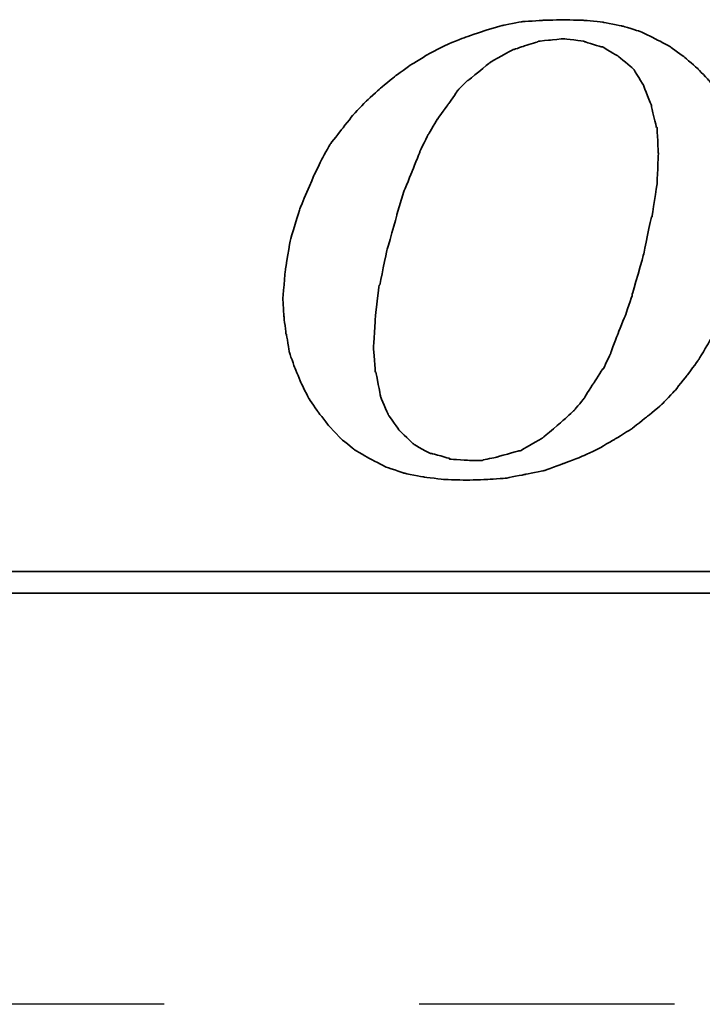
# Model space of a CAD drawing. Extents: x 607 to 849, y 44 to 162.
# Tile 30 of 44: x 775.12 to 778.47, y 103.05 to 107.87. Entities that reach past the tile are written whole.
import ezdxf

# ---------------------------------------------------------------- set-up
doc = ezdxf.new("R2010")
doc.units = 0
doc.header["$MEASUREMENT"] = 0
doc.linetypes.add('CENTER', pattern=[2, 1.25, -0.25, 0.25, -0.25])
for name, color, linetype in [('CEN', 1, 'CENTER'), ('DIM', 4, 'CONTINUOUS'), ('layer 1', 7, 'CONTINUOUS')]:
    doc.layers.add(name, color=color, linetype=linetype)

# ---------------------------------------------------------------- blocks, each defined once
blk = doc.blocks.new('TBI MOTION logo(完整正式版)')
at = {"layer": 'layer 1', "color": 22, "lineweight": 35}
for points, knots in [([(-11.34375, -6.98375), (-11.34375, -6.98375), (-10.91375, -7.43875), (-10.91375, -7.43875), (-10.91375, -7.43875), (-10.91375, -7.43875), (-10.38625, -7.87125), (-10.38625, -7.87125), (-10.38625, -7.87125), (-10.38625, -7.87125), (-9.81125, -8.20375), (-9.81125, -8.20375), (-9.81125, -8.20375), (-9.81125, -8.20375), (-9.21125, -8.51875), (-9.21125, -8.51875), (-9.21125, -8.51875), (-9.21125, -8.51875), (-8.51625, -8.75875), (-8.51625, -8.75875), (-8.51625, -8.75875), (-8.51625, -8.75875), (-7.77125, -8.90375), (-7.77125, -8.90375), (-7.77125, -8.90375), (-7.77125, -8.90375), (-6.97875, -8.99875), (-6.97875, -8.99875), (-6.97875, -8.99875), (-6.97875, -8.99875), (-6.14125, -9.02375), (-6.14125, -9.02375), (-6.14125, -9.02375), (-6.14125, -9.02375), (-5.37125, -8.99875), (-5.37125, -8.99875), (-5.37125, -8.99875), (-5.37125, -8.99875), (-4.65375, -8.94875), (-4.65375, -8.94875), (-4.65375, -8.94875), (-4.65375, -8.94875), (-3.93375, -8.80625), (-3.93375, -8.80625), (-3.93375, -8.80625), (-3.93375, -8.80625), (-3.21375, -8.66375), (-3.21375, -8.66375), (-3.21375, -8.66375), (-3.21375, -8.66375), (-2.49375, -8.39875), (-2.49375, -8.39875), (-2.49375, -8.39875), (-2.49375, -8.39875), (-1.79875, -8.13375), (-1.79875, -8.13375), (-1.79875, -8.13375), (-1.79875, -8.13375), (-1.17375, -7.84375), (-1.17375, -7.84375), (-1.17375, -7.84375), (-1.17375, -7.84375), (-0.52375, -7.46375), (-0.52375, -7.46375), (-0.52375, -7.46375), (-0.52375, -7.46375), (0.10124, -7.07875), (0.10124, -7.07875), (0.10124, -7.07875), (0.10124, -7.07875), (0.67625, -6.62375), (0.67625, -6.62375), (0.67625, -6.62375), (0.67625, -6.62375), (1.24874, -6.14375), (1.24874, -6.14375), (1.24874, -6.14375), (1.24874, -6.14375), (1.72874, -5.64125), (1.72874, -5.64125), (1.72874, -5.64125), (1.72874, -5.64125), (2.18624, -5.06375), (2.18624, -5.06375), (2.18624, -5.06375), (2.18624, -5.06375), (2.61625, -4.48874), (2.61625, -4.48874), (2.61625, -4.48874), (2.61625, -4.48874), (3.00125, -3.83874), (3.00125, -3.83874), (3.00125, -3.83874), (3.00125, -3.83874), (3.36124, -3.21374), (3.36124, -3.21374), (3.36124, -3.21374), (3.36124, -3.21374), (3.84374, -1.99125), (3.84374, -1.99125), (3.84374, -1.99125), (3.84374, -1.99125), (4.22625, -0.81875), (4.22625, -0.81875), (4.22625, -0.81875), (4.22625, -0.81875), (4.39125, 0.45624), (4.39125, 0.45624), (4.39125, 0.45624), (4.39125, 0.45624), (4.48874, 1.70124), (4.48874, 1.70124), (4.48874, 1.70124), (4.48874, 1.70124), (4.43874, 2.44625), (4.43874, 2.44625), (4.43874, 2.44625), (4.43874, 2.44625), (4.36874, 3.14125), (4.36874, 3.14125), (4.36874, 3.14125), (4.36874, 3.14125), (4.25125, 3.81125), (4.25125, 3.81125), (4.25125, 3.81125), (4.25125, 3.81125), (4.03124, 4.41125), (4.03124, 4.41125), (4.03124, 4.41125), (4.03124, 4.41125), (3.74374, 5.01125), (3.74374, 5.01125), (3.74374, 5.01125), (3.74374, 5.01125), (3.43124, 5.58875), (3.43124, 5.58875), (3.43124, 5.58875), (3.43124, 5.58875), (3.02625, 6.09125), (3.02625, 6.09125), (3.02625, 6.09125), (3.02625, 6.09125), (2.59374, 6.54875), (2.59374, 6.54875), (2.59374, 6.54875), (2.59374, 6.54875), (2.09124, 6.98125), (2.09124, 6.98125), (2.09124, 6.98125), (2.09124, 6.98125), (1.56124, 7.36625), (1.56124, 7.36625), (1.56124, 7.36625), (1.56124, 7.36625), (0.98624, 7.67625), (0.98624, 7.67625), (0.98624, 7.67625), (0.98624, 7.67625), (0.38624, 7.96375), (0.38624, 7.96375), (0.38624, 7.96375), (0.38624, 7.96375), (-0.25875, 8.15625), (-0.25875, 8.15625), (-0.25875, 8.15625), (-0.25875, 8.15625), (-0.98125, 8.30125), (-0.98125, 8.30125), (-0.98125, 8.30125), (-0.98125, 8.30125), (-1.70124, 8.37125), (-1.70124, 8.37125), (-1.70124, 8.37125), (-1.70124, 8.37125), (-2.49375, 8.39624), (-2.49375, 8.39624), (-2.49375, 8.39624), (-2.49375, 8.39624), (-3.28625, 8.37125), (-3.28625, 8.37125), (-3.28625, 8.37125), (-3.28625, 8.37125), (-4.05125, 8.32125), (-4.05125, 8.32125), (-4.05125, 8.32125), (-4.05125, 8.32125), (-4.77375, 8.18125), (-4.77375, 8.18125), (-4.77375, 8.18125), (-4.77375, 8.18125), (-5.51625, 7.96375), (-5.51625, 7.96375), (-5.51625, 7.96375), (-5.51625, 7.96375), (-6.21125, 7.72625), (-6.21125, 7.72625), (-6.21125, 7.72625), (-6.21125, 7.72625), (-6.92875, 7.43625), (-6.92875, 7.43625), (-6.92875, 7.43625), (-6.92875, 7.43625), (-7.57875, 7.10125), (-7.57875, 7.10125), (-7.57875, 7.10125), (-7.57875, 7.10125), (-8.24875, 6.69125), (-8.24875, 6.69125), (-8.24875, 6.69125), (-8.24875, 6.69125), (-8.84875, 6.26125), (-8.84875, 6.26125), (-8.84875, 6.26125), (-8.84875, 6.26125), (-9.42625, 5.78125), (-9.42625, 5.78125), (-9.42625, 5.78125), (-9.42625, 5.78125), (-9.95375, 5.30125), (-9.95375, 5.30125), (-9.95375, 5.30125), (-9.95375, 5.30125), (-10.43375, 4.79624), (-10.43375, 4.79624), (-10.43375, 4.79624), (-10.43375, 4.79624), (-10.88875, 4.22125), (-10.88875, 4.22125), (-10.88875, 4.22125), (-10.88875, 4.22125), (-11.29875, 3.69375), (-11.29875, 3.69375), (-11.29875, 3.69375), (-11.29875, 3.69375), (-11.63375, 3.09125), (-11.63375, 3.09125), (-11.63375, 3.09125), (-11.63375, 3.09125), (-11.91875, 2.49625), (-11.91875, 2.49625), (-11.91875, 2.49625), (-11.91875, 2.49625), (-12.44875, 1.24625), (-12.44875, 1.24625), (-12.44875, 1.24625), (-12.44875, 1.24625), (-12.80875, 0.06874), (-12.80875, 0.06874), (-12.80875, 0.06874), (-12.80875, 0.06874), (-12.99875, -1.07875), (-12.99875, -1.07875), (-12.99875, -1.07875), (-12.99875, -1.07875), (-13.09375, -2.18375), (-13.09375, -2.18375), (-13.09375, -2.18375), (-13.09375, -2.18375), (-13.04875, -2.85375), (-13.04875, -2.85375), (-13.04875, -2.85375), (-13.04875, -2.85375), (-12.97375, -3.50375), (-12.97375, -3.50375), (-12.97375, -3.50375), (-12.97375, -3.50375), (-12.95375, -3.50375), (-12.95375, -3.50375), (-12.95375, -3.50375), (-12.95375, -3.50375), (-12.85375, -4.17375), (-12.85375, -4.17375), (-12.85375, -4.17375), (-12.85375, -4.17375), (-12.63875, -4.77624), (-12.63875, -4.77624), (-12.63875, -4.77624), (-12.63875, -4.77624), (-12.39875, -5.35125), (-12.39875, -5.35125), (-12.39875, -5.35125), (-12.39875, -5.35125), (-12.11375, -5.92875), (-12.11375, -5.92875), (-12.11375, -5.92875), (-12.11375, -5.92875), (-11.75375, -6.45375), (-11.75375, -6.45375), (-11.75375, -6.45375), (-11.75375, -6.45375), (-11.34375, -6.98375), (-11.34375, -6.98375)], [0, 0, 0, 0, 0.01369863, 0.01369863, 0.01369863, 0.01369864, 0.02739726, 0.02739726, 0.02739726, 0.02739727, 0.04109589, 0.04109589, 0.04109589, 0.0410959, 0.05479452, 0.05479452, 0.05479452, 0.05479453, 0.06849315, 0.06849315, 0.06849315, 0.06849316, 0.08219178, 0.08219178, 0.08219178, 0.08219179, 0.09589041, 0.09589041, 0.09589041, 0.09589042, 0.10958904, 0.10958904, 0.10958904, 0.10958905, 0.12328767, 0.12328767, 0.12328767, 0.12328768, 0.1369863, 0.1369863, 0.1369863, 0.13698631, 0.15068493, 0.15068493, 0.15068493, 0.15068494, 0.16438356, 0.16438356, 0.16438356, 0.16438357, 0.17808219, 0.17808219, 0.17808219, 0.1780822, 0.19178082, 0.19178082, 0.19178082, 0.19178083, 0.20547945, 0.20547945, 0.20547945, 0.20547946, 0.21917808, 0.21917808, 0.21917808, 0.21917809, 0.23287671, 0.23287671, 0.23287671, 0.23287672, 0.24657534, 0.24657534, 0.24657534, 0.24657535, 0.26027397, 0.26027397, 0.26027397, 0.26027398, 0.2739726, 0.2739726, 0.2739726, 0.27397261, 0.28767123, 0.28767123, 0.28767123, 0.28767124, 0.30136986, 0.30136986, 0.30136986, 0.30136987, 0.31506849, 0.31506849, 0.31506849, 0.3150685, 0.32876712, 0.32876712, 0.32876712, 0.32876713, 0.34246575, 0.34246575, 0.34246575, 0.34246576, 0.35616438, 0.35616438, 0.35616438, 0.35616439, 0.36986301, 0.36986301, 0.36986301, 0.36986302, 0.38356164, 0.38356164, 0.38356164, 0.38356165, 0.39726027, 0.39726027, 0.39726027, 0.39726028, 0.4109589, 0.4109589, 0.4109589, 0.41095891, 0.42465753, 0.42465753, 0.42465753, 0.42465754, 0.43835616, 0.43835616, 0.43835616, 0.43835617, 0.45205479, 0.45205479, 0.45205479, 0.4520548, 0.46575342, 0.46575342, 0.46575342, 0.46575343, 0.47945205, 0.47945205, 0.47945205, 0.47945206, 0.49315068, 0.49315068, 0.49315068, 0.49315069, 0.50684932, 0.50684932, 0.50684932, 0.50684933, 0.52054795, 0.52054795, 0.52054795, 0.52054796, 0.53424658, 0.53424658, 0.53424658, 0.53424659, 0.54794521, 0.54794521, 0.54794521, 0.54794522, 0.56164384, 0.56164384, 0.56164384, 0.56164385, 0.57534247, 0.57534247, 0.57534247, 0.57534248, 0.5890411, 0.5890411, 0.5890411, 0.58904111, 0.60273973, 0.60273973, 0.60273973, 0.60273974, 0.61643836, 0.61643836, 0.61643836, 0.61643837, 0.63013699, 0.63013699, 0.63013699, 0.630137, 0.64383562, 0.64383562, 0.64383562, 0.64383563, 0.65753425, 0.65753425, 0.65753425, 0.65753426, 0.67123288, 0.67123288, 0.67123288, 0.67123289, 0.68493151, 0.68493151, 0.68493151, 0.68493152, 0.69863014, 0.69863014, 0.69863014, 0.69863015, 0.71232877, 0.71232877, 0.71232877, 0.71232878, 0.7260274, 0.7260274, 0.7260274, 0.72602741, 0.73972603, 0.73972603, 0.73972603, 0.73972604, 0.75342466, 0.75342466, 0.75342466, 0.75342467, 0.76712329, 0.76712329, 0.76712329, 0.7671233, 0.78082192, 0.78082192, 0.78082192, 0.78082193, 0.79452055, 0.79452055, 0.79452055, 0.79452056, 0.80821918, 0.80821918, 0.80821918, 0.80821919, 0.82191781, 0.82191781, 0.82191781, 0.82191782, 0.83561644, 0.83561644, 0.83561644, 0.83561645, 0.84931507, 0.84931507, 0.84931507, 0.84931508, 0.8630137, 0.8630137, 0.8630137, 0.86301371, 0.87671233, 0.87671233, 0.87671233, 0.87671234, 0.89041096, 0.89041096, 0.89041096, 0.89041097, 0.90410959, 0.90410959, 0.90410959, 0.9041096, 0.91780822, 0.91780822, 0.91780822, 0.91780823, 0.93150685, 0.93150685, 0.93150685, 0.93150686, 0.94520548, 0.94520548, 0.94520548, 0.94520549, 0.95890411, 0.95890411, 0.95890411, 0.95890412, 0.97260274, 0.97260274, 0.97260274, 0.97260275, 0.98630137, 0.98630137, 0.98630137, 0.98630138, 1, 1, 1, 1]), ([(-8.77875, 1.03124), (-8.77875, 1.03124), (-8.51625, 1.89625), (-8.51625, 1.89625), (-8.51625, 1.89625), (-8.51625, 1.89625), (-8.20375, 2.66375), (-8.20375, 2.66375), (-8.20375, 2.66375), (-8.20375, 2.66375), (-7.91625, 3.38125), (-7.91625, 3.38125), (-7.91625, 3.38125), (-7.91625, 3.38125), (-7.91625, 3.40624), (-7.91625, 3.40624), (-7.91625, 3.40624), (-7.91625, 3.40624), (-7.57875, 4.07624), (-7.57875, 4.07624), (-7.57875, 4.07624), (-7.57875, 4.07624), (-7.24375, 4.65125), (-7.24375, 4.65125), (-7.24375, 4.65125), (-7.24375, 4.65125), (-7.21875, 4.65125), (-7.21875, 4.65125), (-7.21875, 4.65125), (-7.21875, 4.65125), (-7.21875, 4.67624), (-7.21875, 4.67624), (-7.21875, 4.67624), (-7.21875, 4.67624), (-6.83625, 5.20375), (-6.83625, 5.20375), (-6.83625, 5.20375), (-6.83625, 5.20375), (-6.49875, 5.68625), (-6.49875, 5.68625), (-6.49875, 5.68625), (-6.49875, 5.68625), (-6.49875, 5.70625), (-6.49875, 5.70625), (-6.49875, 5.70625), (-6.49875, 5.70625), (-6.11625, 6.09125), (-6.11625, 6.09125), (-6.11625, 6.09125), (-6.11625, 6.09125), (-6.09125, 6.09125), (-6.09125, 6.09125), (-6.09125, 6.09125), (-6.09125, 6.09125), (-5.27375, 6.76625), (-5.27375, 6.76625), (-5.27375, 6.76625), (-5.27375, 6.76625), (-5.24875, 6.76625), (-5.24875, 6.76625), (-5.24875, 6.76625), (-5.24875, 6.76625), (-5.24875, 6.78625), (-5.24875, 6.78625), (-5.24875, 6.78625), (-5.24875, 6.78625), (-4.38875, 7.26624), (-4.38875, 7.26624), (-4.38875, 7.26624), (-4.38875, 7.26624), (-4.36125, 7.26624), (-4.36125, 7.26624), (-4.36125, 7.26624), (-4.36125, 7.26624), (-3.93375, 7.41125), (-3.93375, 7.41125), (-3.93375, 7.41125), (-3.93375, 7.41125), (-3.47375, 7.55625), (-3.47375, 7.55625), (-3.47375, 7.55625), (-3.47375, 7.55625), (-3.45375, 7.55625), (-3.45375, 7.55625), (-3.45375, 7.55625), (-3.45375, 7.55625), (-3.42875, 7.58124), (-3.42875, 7.58124), (-3.42875, 7.58124), (-3.42875, 7.58124), (-2.97375, 7.62625), (-2.97375, 7.62625), (-2.97375, 7.62625), (-2.97375, 7.62625), (-2.49375, 7.67625), (-2.49375, 7.67625), (-2.49375, 7.67625), (-2.49375, 7.67625), (-2.46875, 7.67625), (-2.46875, 7.67625), (-2.46875, 7.67625), (-2.46875, 7.67625), (-1.70124, 7.58124), (-1.70124, 7.58124), (-1.70124, 7.58124), (-1.70124, 7.58124), (-1.67875, 7.55625), (-1.67875, 7.55625), (-1.67875, 7.55625), (-1.67875, 7.55625), (-1.65375, 7.55625), (-1.65375, 7.55625), (-1.65375, 7.55625), (-1.65375, 7.55625), (-1.03125, 7.36625), (-1.03125, 7.36625), (-1.03125, 7.36625), (-1.03125, 7.36625), (-1.00625, 7.36625), (-1.00625, 7.36625), (-1.00625, 7.36625), (-1.00625, 7.36625), (-0.43124, 7.02624), (-0.43124, 7.02624), (-0.43124, 7.02624), (-0.43124, 7.02624), (-0.40625, 7.00624), (-0.40625, 7.00624), (-0.40625, 7.00624), (-0.40625, 7.00624), (0.12124, 6.57124), (0.12124, 6.57124), (0.12124, 6.57124), (0.12124, 6.57124), (0.14624, 6.54875), (0.14624, 6.54875), (0.14624, 6.54875), (0.14624, 6.54875), (0.17124, 6.52375), (0.17124, 6.52375), (0.17124, 6.52375), (0.17124, 6.52375), (0.55625, 5.89875), (0.55625, 5.89875), (0.55625, 5.89875), (0.55625, 5.89875), (0.55625, 5.87625), (0.55625, 5.87625), (0.55625, 5.87625), (0.55625, 5.87625), (0.84124, 5.15625), (0.84124, 5.15625), (0.84124, 5.15625), (0.84124, 5.15625), (0.84124, 5.13125), (0.84124, 5.13125), (0.84124, 5.13125), (0.84124, 5.13125), (1.03624, 4.31875), (1.03624, 4.31875), (1.03624, 4.31875), (1.03624, 4.31875), (1.05624, 4.31875), (1.05624, 4.31875), (1.05624, 4.31875), (1.05624, 4.31875), (1.05624, 4.29125), (1.05624, 4.29125), (1.05624, 4.29125), (1.05624, 4.29125), (1.10625, 3.33125), (1.10625, 3.33125), (1.10625, 3.33125), (1.10625, 3.33125), (1.10625, 3.30875), (1.10625, 3.30875), (1.10625, 3.30875), (1.10625, 3.30875), (1.05624, 2.20624), (1.05624, 2.20624), (1.05624, 2.20624), (1.05624, 2.20624), (1.05624, 2.18124), (1.05624, 2.18124), (1.05624, 2.18124), (1.05624, 2.18124), (0.86624, 0.93624), (0.86624, 0.93624), (0.86624, 0.93624), (0.86624, 0.93624), (0.84124, 0.93624), (0.84124, 0.93624), (0.84124, 0.93624), (0.84124, 0.93624), (0.55625, -0.45874), (0.55625, -0.45874), (0.55625, -0.45874), (0.55625, -0.45874), (0.12124, -1.99125), (0.12124, -1.99125), (0.12124, -1.99125), (0.12124, -1.99125), (0.12124, -2.01874), (0.12124, -2.01874), (0.12124, -2.01874), (0.12124, -2.01874), (-0.13874, -2.78375), (-0.13874, -2.78375), (-0.13874, -2.78375), (-0.13874, -2.78375), (-0.43124, -3.50375), (-0.43124, -3.50375), (-0.43124, -3.50375), (-0.43124, -3.50375), (-0.69375, -4.19875), (-0.69375, -4.19875), (-0.69375, -4.19875), (-0.69375, -4.19875), (-0.69375, -4.22375), (-0.69375, -4.22375), (-0.69375, -4.22375), (-0.69375, -4.22375), (-0.98125, -4.82374), (-0.98125, -4.82374), (-0.98125, -4.82374), (-0.98125, -4.82374), (-1.00625, -4.82374), (-1.00625, -4.82374), (-1.00625, -4.82374), (-1.00625, -4.82374), (-1.33875, -5.35125), (-1.33875, -5.35125), (-1.33875, -5.35125), (-1.33875, -5.35125), (-1.67875, -5.87875), (-1.67875, -5.87875), (-1.67875, -5.87875), (-1.67875, -5.87875), (-1.67875, -5.90375), (-1.67875, -5.90375), (-1.67875, -5.90375), (-1.67875, -5.90375), (-2.05875, -6.35875), (-2.05875, -6.35875), (-2.05875, -6.35875), (-2.05875, -6.35875), (-2.08375, -6.38375), (-2.08375, -6.38375), (-2.08375, -6.38375), (-2.08375, -6.38375), (-2.46875, -6.74375), (-2.46875, -6.74375), (-2.46875, -6.74375), (-2.46875, -6.74375), (-3.25875, -7.41625), (-3.25875, -7.41625), (-3.25875, -7.41625), (-3.25875, -7.41625), (-3.28625, -7.43875), (-3.28625, -7.43875), (-3.28625, -7.43875), (-3.28625, -7.43875), (-4.12375, -7.91875), (-4.12375, -7.91875), (-4.12375, -7.91875), (-4.12375, -7.91875), (-4.14875, -7.91875), (-4.14875, -7.91875), (-4.14875, -7.91875), (-4.14875, -7.91875), (-4.17125, -7.91875), (-4.17125, -7.91875), (-4.17125, -7.91875), (-4.17125, -7.91875), (-5.03375, -8.15875), (-5.03375, -8.15875), (-5.03375, -8.15875), (-5.03375, -8.15875), (-5.51625, -8.25625), (-5.51625, -8.25625), (-5.51625, -8.25625), (-5.51625, -8.25625), (-5.54125, -8.27875), (-5.54125, -8.27875), (-5.54125, -8.27875), (-5.54125, -8.27875), (-5.56375, -8.27875), (-5.56375, -8.27875), (-5.56375, -8.27875), (-5.56375, -8.27875), (-5.99625, -8.27875), (-5.99625, -8.27875), (-5.99625, -8.27875), (-5.99625, -8.27875), (-6.76375, -8.23125), (-6.76375, -8.23125), (-6.76375, -8.23125), (-6.76375, -8.23125), (-6.78875, -8.23125), (-6.78875, -8.23125), (-6.78875, -8.23125), (-6.78875, -8.23125), (-6.78875, -8.20375), (-6.78875, -8.20375), (-6.78875, -8.20375), (-6.78875, -8.20375), (-7.45875, -8.01375), (-7.45875, -8.01375), (-7.45875, -8.01375), (-7.45875, -8.01375), (-7.48375, -8.01375), (-7.48375, -8.01375), (-7.48375, -8.01375), (-7.48375, -8.01375), (-7.50875, -8.01375), (-7.50875, -8.01375), (-7.50875, -8.01375), (-7.50875, -8.01375), (-8.13125, -7.67875), (-8.13125, -7.67875), (-8.13125, -7.67875), (-8.13125, -7.67875), (-8.15625, -7.65375), (-8.15625, -7.65375), (-8.15625, -7.65375), (-8.15625, -7.65375), (-8.65875, -7.17375), (-8.65875, -7.17375), (-8.65875, -7.17375), (-8.65875, -7.17375), (-8.68375, -7.14875), (-8.68375, -7.14875), (-8.68375, -7.14875), (-8.68375, -7.14875), (-9.08875, -6.57375), (-9.08875, -6.57375), (-9.08875, -6.57375), (-9.08875, -6.57375), (-9.11375, -6.54875), (-9.11375, -6.54875), (-9.11375, -6.54875), (-9.11375, -6.54875), (-9.11375, -6.52875), (-9.11375, -6.52875), (-9.11375, -6.52875), (-9.11375, -6.52875), (-9.40375, -5.85375), (-9.40375, -5.85375), (-9.40375, -5.85375), (-9.40375, -5.85375), (-9.40375, -5.82875), (-9.40375, -5.82875), (-9.40375, -5.82875), (-9.40375, -5.82875), (-9.56875, -4.96875), (-9.56875, -4.96875), (-9.56875, -4.96875), (-9.56875, -4.96875), (-9.59375, -4.94375), (-9.59375, -4.94375), (-9.59375, -4.94375), (-9.59375, -4.94375), (-9.66375, -4.03375), (-9.66375, -4.03375), (-9.66375, -4.03375), (-9.66375, -4.03375), (-9.66375, -4.00875), (-9.66375, -4.00875), (-9.66375, -4.00875), (-9.66375, -4.00875), (-9.59375, -2.85375), (-9.59375, -2.85375), (-9.59375, -2.85375), (-9.59375, -2.85375), (-9.45125, -1.65875), (-9.45125, -1.65875), (-9.45125, -1.65875), (-9.45125, -1.65875), (-9.42625, -1.63375), (-9.42625, -1.63375), (-9.42625, -1.63375), (-9.42625, -1.63375), (-9.16125, -0.33875), (-9.16125, -0.33875), (-9.16125, -0.33875), (-9.16125, -0.33875), (-8.77875, 1.00624), (-8.77875, 1.00624), (-8.77875, 1.00624), (-8.77875, 1.00624), (-8.77875, 1.03124), (-8.77875, 1.03124)], [0, 0, 0, 0, 0.01020408, 0.01020408, 0.01020408, 0.01020409, 0.02040816, 0.02040816, 0.02040816, 0.02040817, 0.03061224, 0.03061224, 0.03061224, 0.03061225, 0.04081633, 0.04081633, 0.04081633, 0.04081634, 0.05102041, 0.05102041, 0.05102041, 0.05102042, 0.06122449, 0.06122449, 0.06122449, 0.0612245, 0.07142857, 0.07142857, 0.07142857, 0.07142858, 0.08163265, 0.08163265, 0.08163265, 0.08163266, 0.09183673, 0.09183673, 0.09183673, 0.09183674, 0.10204082, 0.10204082, 0.10204082, 0.10204083, 0.1122449, 0.1122449, 0.1122449, 0.11224491, 0.12244898, 0.12244898, 0.12244898, 0.12244899, 0.13265306, 0.13265306, 0.13265306, 0.13265307, 0.14285714, 0.14285714, 0.14285714, 0.14285715, 0.15306122, 0.15306122, 0.15306122, 0.15306123, 0.16326531, 0.16326531, 0.16326531, 0.16326532, 0.17346939, 0.17346939, 0.17346939, 0.1734694, 0.18367347, 0.18367347, 0.18367347, 0.18367348, 0.19387755, 0.19387755, 0.19387755, 0.19387756, 0.20408163, 0.20408163, 0.20408163, 0.20408164, 0.21428571, 0.21428571, 0.21428571, 0.21428572, 0.2244898, 0.2244898, 0.2244898, 0.22448981, 0.23469388, 0.23469388, 0.23469388, 0.23469389, 0.24489796, 0.24489796, 0.24489796, 0.24489797, 0.25510204, 0.25510204, 0.25510204, 0.25510205, 0.26530612, 0.26530612, 0.26530612, 0.26530613, 0.2755102, 0.2755102, 0.2755102, 0.27551021, 0.28571429, 0.28571429, 0.28571429, 0.2857143, 0.29591837, 0.29591837, 0.29591837, 0.29591838, 0.30612245, 0.30612245, 0.30612245, 0.30612246, 0.31632653, 0.31632653, 0.31632653, 0.31632654, 0.32653061, 0.32653061, 0.32653061, 0.32653062, 0.33673469, 0.33673469, 0.33673469, 0.3367347, 0.34693878, 0.34693878, 0.34693878, 0.34693879, 0.35714286, 0.35714286, 0.35714286, 0.35714287, 0.36734694, 0.36734694, 0.36734694, 0.36734695, 0.37755102, 0.37755102, 0.37755102, 0.37755103, 0.3877551, 0.3877551, 0.3877551, 0.38775511, 0.39795918, 0.39795918, 0.39795918, 0.39795919, 0.40816327, 0.40816327, 0.40816327, 0.40816328, 0.41836735, 0.41836735, 0.41836735, 0.41836736, 0.42857143, 0.42857143, 0.42857143, 0.42857144, 0.43877551, 0.43877551, 0.43877551, 0.43877552, 0.44897959, 0.44897959, 0.44897959, 0.4489796, 0.45918367, 0.45918367, 0.45918367, 0.45918368, 0.46938776, 0.46938776, 0.46938776, 0.46938777, 0.47959184, 0.47959184, 0.47959184, 0.47959185, 0.48979592, 0.48979592, 0.48979592, 0.48979593, 0.5, 0.5, 0.5, 0.50000001, 0.51020408, 0.51020408, 0.51020408, 0.51020409, 0.52040816, 0.52040816, 0.52040816, 0.52040817, 0.53061224, 0.53061224, 0.53061224, 0.53061225, 0.54081633, 0.54081633, 0.54081633, 0.54081634, 0.55102041, 0.55102041, 0.55102041, 0.55102042, 0.56122449, 0.56122449, 0.56122449, 0.5612245, 0.57142857, 0.57142857, 0.57142857, 0.57142858, 0.58163265, 0.58163265, 0.58163265, 0.58163266, 0.59183673, 0.59183673, 0.59183673, 0.59183674, 0.60204082, 0.60204082, 0.60204082, 0.60204083, 0.6122449, 0.6122449, 0.6122449, 0.61224491, 0.62244898, 0.62244898, 0.62244898, 0.62244899, 0.63265306, 0.63265306, 0.63265306, 0.63265307, 0.64285714, 0.64285714, 0.64285714, 0.64285715, 0.65306122, 0.65306122, 0.65306122, 0.65306123, 0.66326531, 0.66326531, 0.66326531, 0.66326532, 0.67346939, 0.67346939, 0.67346939, 0.6734694, 0.68367347, 0.68367347, 0.68367347, 0.68367348, 0.69387755, 0.69387755, 0.69387755, 0.69387756, 0.70408163, 0.70408163, 0.70408163, 0.70408164, 0.71428571, 0.71428571, 0.71428571, 0.71428572, 0.7244898, 0.7244898, 0.7244898, 0.72448981, 0.73469388, 0.73469388, 0.73469388, 0.73469389, 0.74489796, 0.74489796, 0.74489796, 0.74489797, 0.75510204, 0.75510204, 0.75510204, 0.75510205, 0.76530612, 0.76530612, 0.76530612, 0.76530613, 0.7755102, 0.7755102, 0.7755102, 0.77551021, 0.78571429, 0.78571429, 0.78571429, 0.7857143, 0.79591837, 0.79591837, 0.79591837, 0.79591838, 0.80612245, 0.80612245, 0.80612245, 0.80612246, 0.81632653, 0.81632653, 0.81632653, 0.81632654, 0.82653061, 0.82653061, 0.82653061, 0.82653062, 0.83673469, 0.83673469, 0.83673469, 0.8367347, 0.84693878, 0.84693878, 0.84693878, 0.84693879, 0.85714286, 0.85714286, 0.85714286, 0.85714287, 0.86734694, 0.86734694, 0.86734694, 0.86734695, 0.87755102, 0.87755102, 0.87755102, 0.87755103, 0.8877551, 0.8877551, 0.8877551, 0.88775511, 0.89795918, 0.89795918, 0.89795918, 0.89795919, 0.90816327, 0.90816327, 0.90816327, 0.90816328, 0.91836735, 0.91836735, 0.91836735, 0.91836736, 0.92857143, 0.92857143, 0.92857143, 0.92857144, 0.93877551, 0.93877551, 0.93877551, 0.93877552, 0.94897959, 0.94897959, 0.94897959, 0.9489796, 0.95918367, 0.95918367, 0.95918367, 0.95918368, 0.96938776, 0.96938776, 0.96938776, 0.96938777, 0.97959184, 0.97959184, 0.97959184, 0.97959185, 0.98979592, 0.98979592, 0.98979592, 0.98979593, 1, 1, 1, 1]), ([(75.90875, -9.47875), (75.90875, -9.47875), (75.90875, -12.28625), (75.90875, -12.28625), (75.90875, -12.28625), (75.90875, -12.28625), (75.90875, -12.47875), (75.90875, -12.47875), (75.90875, -12.47875), (75.90875, -12.47875), (75.71625, -12.47875), (75.71625, -12.47875), (75.71625, -12.47875), (75.71625, -12.47875), (-88.32875, -12.47875), (-88.32875, -12.47875), (-88.32875, -12.47875), (-88.32875, -12.47875), (-88.32875, -13.29375), (-88.32875, -13.29375), (-88.32875, -13.29375), (-88.32875, -13.29375), (82.89125, -13.29375), (82.89125, -13.29375), (82.89125, -13.29375), (82.89125, -13.29375), (75.90875, -9.47875), (75.90875, -9.47875)], [0, 0, 0, 0, 0.14285714, 0.14285714, 0.14285714, 0.14285715, 0.28571429, 0.28571429, 0.28571429, 0.2857143, 0.42857143, 0.42857143, 0.42857143, 0.42857144, 0.57142857, 0.57142857, 0.57142857, 0.57142858, 0.71428571, 0.71428571, 0.71428571, 0.71428572, 0.85714286, 0.85714286, 0.85714286, 0.85714287, 1, 1, 1, 1])]:
    blk.add_open_spline(points, degree=3, knots=knots, dxfattribs=at)

msp = doc.modelspace()

# ---------------------------------------------------------------- linework, layer by layer
at = {"layer": 'CEN', "color": 7, "ltscale": 5}
msp.add_line((835.8304, 103.0465), (740.4194, 103.0465), dxfattribs=at)

# ---------------------------------------------------------------- block references
at = {"layer": 'DIM', "xscale": 0.1295999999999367, "yscale": 0.1295999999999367, "zscale": 0.1295999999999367}
msp.add_blockref('TBI MOTION logo(完整正式版)', (778.1085, 106.7858), dxfattribs=at)

doc.saveas('drawing.dxf')
